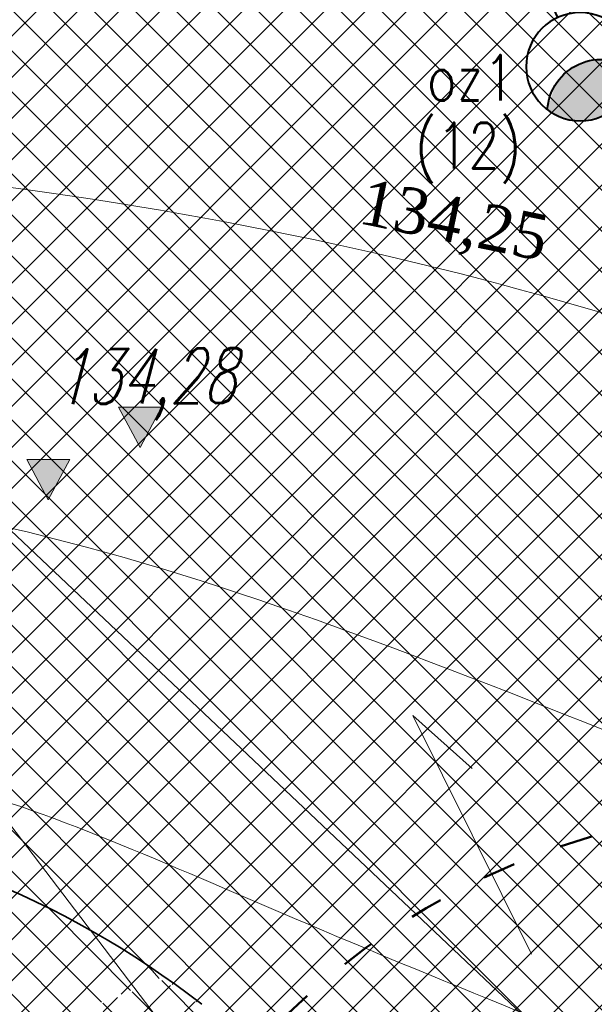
# Model space of a CAD drawing. Header units: metres. Extents: x 7472034 to 8439876, y 5890181 to 5961460.
# Tile 24 of 202: x 8439479 to 8439485, y 5890383 to 5890394. Entities that reach past the tile are written whole.
import ezdxf

# ---------------------------------------------------------------- set-up
doc = ezdxf.new("R2010")
doc.units = ezdxf.units.M
doc.header["$MEASUREMENT"] = 0
for name, pattern in [('$0$L218_500', [1, 0.5, -0.5]), ('ACAD_ISO03W100', [30, 12, -18]), ('CENTER', [2, 1.25, -0.25, 0.25, -0.25])]:
    doc.linetypes.add(name, pattern=pattern)
doc.layers.get('0').update_dxf_attribs({"linetype": 'CONTINUOUS', "lineweight": 5})
doc.layers.get('Defpoints').update_dxf_attribs({"linetype": 'CONTINUOUS'})
for name, color, linetype, lineweight in [('### Krawężnik', 6, 'CONTINUOUS', 35), ('### rzędne', 172, 'CONTINUOUS', 35), ('_a_widok', 7, 'CONTINUOUS', 5), ('a_opisy', 7, 'CONTINUOUS', 18), ('E_LAMPY', 10, 'CONTINUOUS', 25), ('E_OPIS_170', 170, 'CONTINUOUS', 30), ('KOLOR-OBIEKT', 21, 'CONTINUOUS', 13), ('T_strefa-8', 20, 'ACAD_ISO03W100', 50), ('ZAG-obrys 018 wymiary', 7, 'CONTINUOUS', 18), ('ZAG-OPIS_020', 7, 'CONTINUOUS', 25)]:
    doc.layers.add(name, color=color, linetype=linetype, lineweight=lineweight)
doc.layers.add('100_rzut_wym_wew', color=7, linetype='CONTINUOUS')
doc.layers.add('_IS_NO', color=11, linetype='CONTINUOUS', lineweight=20, plot=False)
doc.styles.add('DIM', font='simplex.shx', dxfattribs={"width": 0.8})
doc.styles.add('ROMANS', font='ROMANS.shx', dxfattribs={"width": 0.8})
doc.styles.add('RS', font='Romans.shx', dxfattribs={"width": 0.7})
doc.styles.add('style2', font='romans.shx', dxfattribs={"width": 0.7, "oblique": 15})
doc.styles.add('wojtek 1', font='times.ttf', dxfattribs={"height": 0.6})
doc.dimstyles.new('DIM-WEW_500', dxfattribs={"dimscale": 5, "dimtxt": 18, "dimasz": 10, "dimexe": 4, "dimexo": 8, "dimgap": 5, "dimtad": 1, "dimlfac": 0.01, "dimzin": 9, "dimdsep": 46, "dimtxsty": 'DIM', "dimblk": 'ARCHTICK', "dimcen": 5, "dimclrt": 112, "dimadec": 4, "dimazin": 2, "dimtfac": 4, "dimtmove": 0, "dimatfit": 3, "dimldrblk": 'ARCHTICK', "dimfxl": 0, "dimtolj": 1, "dimlwd": 13, "dimarcsym": 0})
pattern_1 = [(45, (967499.2092647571, -71042.97165620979), (-0.2245064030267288, 0.2245064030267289), []), (135, (967499.2092647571, -71042.97165620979), (-0.2245064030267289, -0.2245064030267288), [])]

# ---------------------------------------------------------------- blocks, each defined once
blk = doc.blocks.new('23123')
at = {"layer": 'a_opisy', "linetype": '$0$L218_500'}
blk.add_hatch(color=250, dxfattribs=at).paths.add_polyline_path([(8443019.232991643, 5888878.045012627), (8443018.761079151, 5888878.045012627), (8443018.28916666, 5888878.045012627), (8443018.761079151, 5888877.16129482)])
at = {"layer": 'a_opisy', "color": 250, "linetype": 'CENTER'}
for points in [[(8443018.28916666, 5888878.045012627), (8443018.761079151, 5888878.045012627)], [(8443019.232991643, 5888878.045012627), (8443018.761079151, 5888877.16129482), (8443018.28916666, 5888878.045012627)], [(8443018.28916666, 5888878.045012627), (8443018.761079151, 5888877.16129482), (8443019.232991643, 5888878.045012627)], [(8443019.232991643, 5888878.045012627), (8443018.761079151, 5888878.045012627)]]:
    blk.add_lwpolyline(points, dxfattribs=at)
blk = doc.blocks.new('_Oblique')
at = {"color": 0, "linetype": 'ByBlock', "lineweight": -2}
blk.add_line((-0.5, -0.5), (0.5, 0.5), dxfattribs=at)
blk = doc.blocks.new('*D70')
at = {"layer": 'Defpoints', "color": 0, "linetype": 'Continuous'}
for p in [(8439467.184140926, 5890400.218016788), (8439465.25386815, 5890398.746710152), (8439483.44976251, 5890374.874705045)]:
    blk.add_point(p, dxfattribs=at)
at = {"layer": 'ZAG-obrys 018 wymiary', "color": 0, "linetype": 'Continuous', "lineweight": -2}
for p, q in [((8439465.890114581, 5890399.231674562), (8439467.502264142, 5890400.460498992)), ((8439484.086008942, 5890375.359669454), (8439485.698158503, 5890376.588493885))]:
    blk.add_line(p, q, dxfattribs=at)
at = {"layer": 'ZAG-obrys 018 wymiary', "color": 0, "linetype": 'Continuous', "lineweight": 13}
blk.add_line((8439485.380035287, 5890376.346011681), (8439467.184140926, 5890400.218016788), dxfattribs=at)
at = {"layer": 'ZAG-obrys 018 wymiary', "color": 0, "linetype": 'Continuous', "lineweight": 13, "xscale": 0.3, "yscale": 0.3, "zscale": 0.3}
for p, rotation in [((8439467.184140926, 5890400.218016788), 127.3156395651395), ((8439485.380035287, 5890376.346011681), 307.3156395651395)]:
    blk.add_blockref('_Oblique', p, dxfattribs=dict(at, rotation=rotation))
at = {"layer": 'ZAG-obrys 018 wymiary', "color": 112, "linetype": 'Continuous', "lineweight": 25, "insert": (8439476.75927293, 5890388.645737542), "char_height": 0.8, "attachment_point": 5, "rotation": 307.31563956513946, "style": 'RS'}
blk.add_mtext('\\A1;30.02', dxfattribs=at)
blk = doc.blocks.new('_ArchTick')
at = {"layer": '100_rzut_wym_wew', "color": 0, "linetype": 'Continuous', "const_width": 0.15}
blk.add_lwpolyline([(-0.5, -0.5), (0.5, 0.5)], dxfattribs=at)
blk = doc.blocks.new('A$C5FF37710')
at = {"layer": '### rzędne', "color": 0, "lineweight": 13, "flags": 128}
blk.add_lwpolyline([(34.72690274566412, 15.03174150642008), (33.4252427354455, 17.64732847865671), (34.0766594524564, 17.06725040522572)], dxfattribs=at)
blk = doc.blocks.new('LAM')
at = {"lineweight": 40}
blk.add_line((6.835788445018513e-16, -161.5506126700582), (6.835788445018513e-16, -18.60614954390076), dxfattribs=at)
for centre, radius in [((0, 0), 18.60614954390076), ((6.835788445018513e-16, -243.8416448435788), 82.29103217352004)]:
    blk.add_circle(centre, radius, dxfattribs=at)
blk.add_arc((6.835788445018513e-16, -321.8015997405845), 82.29103217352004, 28.27372536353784, 151.7262746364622, dxfattribs=at)
for points in [[(18.17331868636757, -241.5423668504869), (-60.85573633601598, -299.2347250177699), (45.93429220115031, -253.5238231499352), (-32.76859408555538, -318.3959581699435)], [(-60.85573633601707, -299.2347250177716), (-18.22487994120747, -241.5540594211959), (18.17331868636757, -241.5423668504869)], [(-33.98132504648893, -246.854394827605), (-60.85573633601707, -299.2347250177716), (-18.22487994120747, -241.5540594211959)], [(-51.68273205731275, -257.7648198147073), (-60.85573633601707, -299.2347250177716), (-33.98132504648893, -246.854394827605)], [(-32.76859408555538, -318.3959581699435), (45.93429220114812, -253.5238231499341), (2.278341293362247, -326.1011314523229)], [(45.93429220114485, -253.5238231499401), (72.47327324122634, -282.8216222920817), (2.278341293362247, -326.1011314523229)], [(-72.47327324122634, -282.8216222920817), (-60.85573633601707, -299.2347250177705), (-51.68273205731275, -257.7648198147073)], [(2.278341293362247, -326.1011314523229), (72.47327324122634, -282.8216222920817), (33.98364006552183, -318.7878000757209), (58.17943860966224, -302.6549622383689)]]:
    blk.add_solid(points, dxfattribs=at)
blk = doc.blocks.new('Elektryk_v3')
at = {"layer": 'E_LAMPY', "color": 1, "xscale": -0.007200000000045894, "yscale": 0.007200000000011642, "zscale": 0.0072, "rotation": 24.2907176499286}
blk.add_blockref('LAM', (-25.34581779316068, -59.31437533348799), dxfattribs=at)
at = {"layer": 'E_OPIS_170', "color": 0, "lineweight": 20, "char_height": 0.5, "attachment_point": 1, "style": 'ROMANS'}
for s, insert, width in [('oz1', (-26.30224824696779, -60.78561928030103), 0.9877387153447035), ('(12)', (-26.43269723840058, -61.52724641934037), 0.7762174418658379)]:
    blk.add_mtext(s, dxfattribs=dict(at, insert=insert, width=width))
blk = doc.blocks.new('*D121')
at = {"layer": 'Defpoints', "color": 0, "linetype": 'Continuous'}
for p in [(8439466.404086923, 5890399.962795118), (8439465.253868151, 5890398.746710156), (8439487.477918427, 5890377.726369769)]:
    blk.add_point(p, dxfattribs=at)
at = {"layer": 'ZAG-obrys 018 wymiary', "color": 0, "linetype": 'Continuous', "lineweight": -2}
for p, q in [((8439465.803594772, 5890399.327916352), (8439466.678950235, 5890400.253398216)), ((8439488.02764505, 5890378.307575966), (8439488.903000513, 5890379.233057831))]:
    blk.add_line(p, q, dxfattribs=at)
at = {"layer": 'ZAG-obrys 018 wymiary', "color": 0, "linetype": 'Continuous', "lineweight": 13}
blk.add_line((8439488.628137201, 5890378.942454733), (8439466.404086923, 5890399.962795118), dxfattribs=at)
at = {"layer": 'ZAG-obrys 018 wymiary', "color": 0, "linetype": 'Continuous', "lineweight": 13, "xscale": 0.3, "yscale": 0.3, "zscale": 0.3}
for p, rotation in [((8439466.404086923, 5890399.962795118), 136.5944193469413), ((8439488.628137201, 5890378.942454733), 316.5944193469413)]:
    blk.add_blockref('_Oblique', p, dxfattribs=dict(at, rotation=rotation))
at = {"layer": 'ZAG-obrys 018 wymiary', "color": 112, "linetype": 'Continuous', "lineweight": 25, "insert": (8439476.474970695, 5890391.263244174), "char_height": 0.8, "attachment_point": 5, "rotation": 316.5944193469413, "style": 'RS'}
blk.add_mtext('\\A1;30.6', dxfattribs=at)
blk = doc.blocks.new('A$C1D2679FE')
at = {"layer": 'KOLOR-OBIEKT', "lineweight": 9, "ltscale": 200}
h = blk.add_hatch(dxfattribs=at)
h.set_pattern_fill('ANSI37', color=253, scale=0.1, angle=16)
h.set_pattern_definition([(61, (-7471780.020262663, -5961378.212846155), (-0.2776917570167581, 0.153927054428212), []), (151, (-7471780.020262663, -5961378.212846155), (-0.153927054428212, -0.2776917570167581), [])])
edge = h.paths.add_edge_path()
edge.add_line((196.975401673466, 33.54016214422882), (192.3495923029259, 34.13512154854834))
edge.add_line((192.3495923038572, 34.13512154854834), (187.7176397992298, 34.7308710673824))
edge.add_line((187.7176398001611, 34.7308710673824), (178.5077782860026, 36.15998750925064))
edge.add_line((178.5077782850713, 36.15998750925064), (176.6601969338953, 36.5026140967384))
edge.add_arc((181.3685569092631, 38.18527459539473), 5.000000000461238, 199.6657310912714, 261.1796204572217)
edge.add_line((180.6018702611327, 33.24440507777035), (187.358021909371, 32.19603671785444))
edge.add_line((187.3580219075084, 32.19603671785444), (192.0230219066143, 31.59603671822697))
edge.add_line((192.0230219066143, 31.59603671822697), (196.6880219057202, 30.9960367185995))
edge.add_line((196.6880219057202, 30.9960367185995), (201.9780219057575, 30.48103671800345))
edge.add_line((201.9780219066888, 30.48103671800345), (207.2680219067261, 29.96603671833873))
edge.add_line((207.2680219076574, 29.96603671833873), (216.468021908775, 29.35603671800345))
edge.add_line((216.4680219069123, 29.35603671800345), (221.8830219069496, 29.11103671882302))
edge.add_line((221.8830219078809, 29.11103671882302), (227.2980219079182, 28.86603671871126))
edge.add_line((227.2980219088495, 28.86603671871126), (233.718021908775, 28.60103671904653))
edge.add_line((233.7180219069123, 28.60103671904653), (240.1380219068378, 28.33603671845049))
edge.add_line((240.1380219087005, 28.33603671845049), (245.3280219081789, 28.076036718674))
edge.add_line((245.3280219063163, 28.076036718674), (246.1380219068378, 28.00603671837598))
edge.add_line((246.1380219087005, 28.00603671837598), (248.4280219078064, 27.98603671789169))
edge.add_line((248.4280219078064, 27.98603671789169), (251.4080219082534, 28.33603671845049))
edge.add_line((251.4080219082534, 28.33603671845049), (255.3380219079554, 29.13603671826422))
edge.add_line((255.3380219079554, 29.13603671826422), (258.1480219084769, 30.35603671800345))
edge.add_line((258.1480219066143, 30.35603671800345), (260.6280219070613, 32.076036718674))
edge.add_line((260.6280219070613, 32.076036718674), (262.7080219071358, 34.29603671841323))
edge.add_line((262.7080219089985, 34.29603671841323), (264.3880219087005, 36.826036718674))
edge.add_line((264.3880219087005, 36.826036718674), (265.608021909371, 39.59603671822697))
edge.add_line((265.6080219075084, 39.59603671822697), (266.4080219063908, 42.53603671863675))
edge.add_line((266.4080219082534, 42.53603671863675), (266.6380219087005, 45.60603671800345))
edge.add_line((266.6380219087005, 45.60603671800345), (266.3380219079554, 48.59603671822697))
edge.add_line((266.3380219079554, 48.59603671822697), (265.628021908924, 51.53603671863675))
edge.add_line((265.6280219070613, 51.53603671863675), (264.5280219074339, 54.28603671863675))
edge.add_line((264.5280219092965, 54.28603671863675), (263.3880219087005, 57.11603671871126))
edge.add_line((263.3880219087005, 57.11603671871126), (262.5430219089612, 59.47103671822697))
edge.add_line((262.5430219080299, 59.47103671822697), (261.6980219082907, 61.826036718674))
edge.add_line((261.6980219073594, 61.826036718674), (260.5980219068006, 65.15103671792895))
edge.add_line((260.5980219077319, 65.15103671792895), (259.4980219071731, 68.47603671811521))
edge.add_line((259.4980219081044, 68.47603671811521), (257.3916487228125, 67.77919145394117))
edge.add_line((257.3916487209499, 67.77919145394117), (258.1675714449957, 64.34697791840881))
edge.add_line((258.167571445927, 64.34697791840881), (259.2776264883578, 60.99158426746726))
edge.add_line((259.2776264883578, 60.99158426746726), (260.1334384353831, 58.60645156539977))
edge.add_line((260.1334384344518, 58.60645156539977), (260.9950570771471, 56.20513570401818))
edge.add_line((260.9950570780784, 56.20513570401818), (262.1522789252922, 53.33238322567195))
edge.add_line((262.1522789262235, 53.33238322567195), (263.1827648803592, 50.75616833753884))
edge.add_line((263.1827648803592, 50.75616833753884), (263.8083402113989, 48.16575780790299))
edge.add_line((263.8083402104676, 48.16575780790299), (264.0684198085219, 45.57363114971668))
edge.add_line((264.0684198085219, 45.57363114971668), (263.8734869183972, 42.97170083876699))
edge.add_line((263.8734869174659, 42.97170083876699), (263.1880731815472, 40.45280535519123))
edge.add_line((263.1880731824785, 40.45280535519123), (262.1337886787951, 38.05906103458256))
edge.add_line((262.1337886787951, 38.05906103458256), (260.6936748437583, 35.89031817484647))
edge.add_line((260.6936748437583, 35.89031817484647), (258.9457271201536, 34.02472012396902))
edge.add_line((258.9457271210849, 34.02472012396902), (256.8967191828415, 32.60363397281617))
edge.add_line((256.8967191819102, 32.60363397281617), (254.5645412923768, 31.59108698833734))
edge.add_line((254.5645412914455, 31.59108698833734), (251.0026761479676, 30.86602538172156))
edge.add_line((251.0026761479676, 30.86602538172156), (248.2893446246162, 30.54734550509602))
edge.add_line((248.2893446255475, 30.54734550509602), (246.2595893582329, 30.56507262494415))
edge.add_line((246.2595893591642, 30.56507262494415), (245.5023283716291, 30.63051493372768))
edge.add_line((245.5023283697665, 30.63051493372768), (240.2548571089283, 30.89339403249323))
edge.add_line((240.2548571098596, 30.89339403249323), (233.8236017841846, 31.1588586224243))
edge.add_line((233.8236017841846, 31.1588586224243), (227.4086662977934, 31.42364957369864))
edge.add_line((227.4086662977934, 31.42364957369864), (221.9987299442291, 31.66842047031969))
edge.add_line((221.9987299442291, 31.66842047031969), (217.4544723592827, 31.90290945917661))
edge.add_line((217.4544723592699, 31.90290945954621), (217.0910134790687, 31.92589690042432))
edge.add_line((217.0910134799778, 31.92589689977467), (214.8768218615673, 32.06593639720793))
edge.add_line((214.876821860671, 32.06593639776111), (207.0033997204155, 32.56390146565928))
edge.add_line((207.0033997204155, 32.56390146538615), (202.2260741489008, 33.02899081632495))
edge.add_line((202.2260741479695, 33.02899081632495), (196.975401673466, 33.54016214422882))
blk = doc.blocks.new('A$C2C426404')
at = {"layer": '_IS_NO', "ltscale": 0.1}
for points, knots in [([(42.68988528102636, 28.46442090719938, 1.829566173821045e-06), (46.62654304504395, 28.07523506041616, 3.049431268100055e-06), (50.48704279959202, 27.80676846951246), (53.91074486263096, 27.04982776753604), (55.06767404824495, 26.67388751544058, 4.692356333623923e-08), (55.69703794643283, 26.4419252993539, 8.071714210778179e-08)], [0, 0, 0, 0, 7.505718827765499, 9.15878479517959, 11.0917331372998, 11.0917331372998, 11.0917331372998, 11.0917331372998]), ([(27.67626924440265, 23.09287754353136, 1.829566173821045e-06), (31.68315875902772, 23.09132452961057, 2.263426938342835e-06), (38.09081487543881, 23.52010669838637, 2.956097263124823e-06), (46.0190905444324, 20.44823641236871), (52.02710655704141, 18.01596992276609, 1.18983141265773e-07), (57.48081744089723, 14.61059598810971, 3.880691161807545e-08), (63.15046560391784, 12.16836789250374), (64.01579423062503, 9.527138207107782), (68.70553139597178, 8.717305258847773), (72.93792583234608, 7.781059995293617)], [0, 0, 0, 0, 11.95042031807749, 19.07916594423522, 25.47980302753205, 30.85202744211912, 32.94528240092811, 39.66304915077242, 46.67346183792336, 46.67346183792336, 46.67346183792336, 46.67346183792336])]:
    blk.add_open_spline(points, degree=3, knots=knots, dxfattribs=at)
at = {"layer": '_IS_NO'}
for points, knots in [([(34.69758252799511, 26.62029764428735, 1.829566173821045e-06), (40.87218305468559, 26.41112569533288, 1.667744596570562e-06), (49.61345895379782, 24.40192037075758), (56.18036241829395, 20.44034491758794, -1.622211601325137e-07), (58.82988067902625, 19.20467422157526, -1.627363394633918e-07), (59.09417402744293, 19.08442812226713, -1.62117903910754e-07)], [0, 0, 0, 0, 10.98030812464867, 19.58301366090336, 20.55410556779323, 20.55410556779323, 20.55410556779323, 20.55410556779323]), ([(22.24795573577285, 20.37028996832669, 1.829566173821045e-06), (26.42848519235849, 20.36833205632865, 2.595275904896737e-06), (34.77398029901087, 19.71811303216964, 3.653563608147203e-06), (38.92662956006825, 20.04217899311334, -5.197057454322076e-07), (43.77274004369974, 17.83557516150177, 1.833094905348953e-07), (51.08127841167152, 15.06439746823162, -1.538063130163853e-07), (58.09044384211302, 9.696452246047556, 2.324577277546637e-08), (65.34780037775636, 7.091900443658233, 5.796258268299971e-09), (69.6463277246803, 6.131249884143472)], [0, 0, 0, 0, 12.09868180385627, 16.72159260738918, 20.95800891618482, 26.67839108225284, 41.1845399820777, 48.39980958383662, 48.39980958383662, 48.39980958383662, 48.39980958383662])]:
    blk.add_open_spline(points, degree=3, knots=knots, dxfattribs=at)
at = {"layer": '### rzędne', "color": 0, "linetype": '$0$L218_500', "lineweight": 25, "xscale": 0.5, "yscale": 0.5, "zscale": 0.5}
blk.add_blockref('23123', (-4221467.977713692, -2944415.240918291), dxfattribs=at)
at = {"layer": '### rzędne', "color": 0, "linetype": 'CENTER', "lineweight": 25, "insert": (40.46532970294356, 24.4117554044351), "char_height": 0.6, "attachment_point": 1, "rotation": 0.4319074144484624, "style": 'style2'}
blk.add_mtext('134,28', dxfattribs=at)
at = {"layer": '_IS_NO', "insert": (43.87664332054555, 26.28760459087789, -2.007742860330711e-06), "char_height": 0.5, "attachment_point": 1, "rotation": 348.35024675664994, "style": 'wojtek 1'}
blk.add_mtext('134,25', dxfattribs=at)

msp = doc.modelspace()

# ---------------------------------------------------------------- hatches: boundary and pattern name
at = {"layer": 'KOLOR-OBIEKT', "lineweight": 9}
h = msp.add_hatch(dxfattribs=at)
h.set_pattern_fill('ANSI37', color=73, scale=0.1)
h.set_pattern_definition(pattern_1)
edge = h.paths.add_edge_path()
edge.add_arc((8439443.60123986, 5890379.17988472), 6.652831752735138, 296.7043321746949, 335.0331150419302)
edge.add_arc((8439476.194075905, 5890367.917634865), 27.87464989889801, 155.1393615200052, 162.3446315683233, ccw=False)
edge.add_arc((8439457.399943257, 5890376.211109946), 7.345078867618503, 127.98309878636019, 152.2023641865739, ccw=False)
edge.add_arc((8439457.741930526, 5890376.488713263), 7.349948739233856, 107.1989600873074, 131.4182254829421, ccw=False)
edge.add_line((8439455.568618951, 5890383.509999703), (8439473.898437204, 5890392.710084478))
edge.add_arc((8439481.742870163, 5890376.384611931), 18.11232128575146, 99.26977735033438, 115.6644084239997, ccw=False)
edge.add_line((8439478.825278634, 5890394.260401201), (8439481.377171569, 5890394.321440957))
edge.add_arc((8439482.909595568, 5890377.390082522), 17.00056533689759, 88.22393661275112, 95.17163768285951, ccw=False)
edge.add_arc((8439482.561499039, 5890405.235869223), 10.88860248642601, 274.6092070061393, 298.9976789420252)
edge.add_arc((8443006.923870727, 5883371.657126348), 7856.29059094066, 116.59181359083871, 116.61107962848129, ccw=False)
edge.add_arc((8439465.895823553, 5890431.340313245), 42.15757971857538, 305.2087751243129, 306.7865132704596)
edge.add_arc((8439488.80074795, 5890400.283338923), 3.577668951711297, 310.8590814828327, 340.7280968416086)
edge.add_line((8439492.177934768, 5890399.102523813), (8439493.275267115, 5890403.980640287))
edge.add_line((8439493.275267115, 5890403.980640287), (8439502.266345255, 5890408.28072203))
edge.add_line((8439502.266345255, 5890408.28072203), (8439504.844191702, 5890407.694009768))
edge.add_line((8439504.844191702, 5890407.694009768), (8439506.125281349, 5890405.329609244))
edge.add_arc((8439507.019670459, 5890405.776898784), 0.9999999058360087, 206.5699188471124, 283.6833393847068)
edge.add_line((8439507.256226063, 5890404.805280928), (8439511.624560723, 5890406.970734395))
edge.add_line((8439511.624560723, 5890406.970734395), (8439511.39896348, 5890407.420225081))
edge.add_line((8439511.39896348, 5890407.420225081), (8439510.561982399, 5890407.017405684))
edge.add_line((8439510.561982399, 5890407.017405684), (8439509.330427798, 5890409.481424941))
edge.add_line((8439509.330427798, 5890409.481424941), (8439512.635426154, 5890411.138401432))
edge.add_line((8439512.635426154, 5890411.138401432), (8439512.638568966, 5890411.136467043))
edge.add_line((8439512.638568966, 5890411.136467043), (8439515.998443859, 5890412.829496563))
edge.add_line((8439515.998443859, 5890412.829496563), (8439517.239018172, 5890410.325621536))
edge.add_line((8439517.239018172, 5890410.325621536), (8439513.919446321, 5890408.633274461))
edge.add_line((8439513.919446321, 5890408.633274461), (8439514.091312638, 5890408.235941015))
edge.add_line((8439514.091312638, 5890408.235941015), (8439518.839102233, 5890410.604261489))
edge.add_line((8439518.839102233, 5890410.604261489), (8439518.585943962, 5890412.843737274))
edge.add_line((8439518.585943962, 5890412.843737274), (8439518.274555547, 5890413.628049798))
edge.add_line((8439518.274555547, 5890413.628049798), (8439517.839658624, 5890414.494365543))
edge.add_line((8439517.839658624, 5890414.494365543), (8439524.310164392, 5890417.742607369))
edge.add_line((8439524.310164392, 5890417.742607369), (8439525.122207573, 5890416.124990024))
edge.add_line((8439525.122207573, 5890416.124990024), (8439526.840645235, 5890414.670893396))
edge.add_line((8439526.840645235, 5890414.670893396), (8439527.244697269, 5890414.489695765))
edge.add_arc((8439552.769967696, 5890317.570311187), 100.2242811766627, 102.79246926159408, 104.75471345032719, ccw=False)
edge.add_arc((8439529.321881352, 5890420.105147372), 4.960037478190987, 284.6730648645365, 320.3902958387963)
edge.add_arc((8435016.013859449, 5889290.11735932), 4655.555010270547, 14.00691021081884, 14.04831962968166)
edge.add_line((8439532.327549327, 5890420.207226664), (8439525.877549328, 5890423.127226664))
edge.add_line((8439525.877549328, 5890423.127226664), (8439431.028022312, 5890376.803268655))
edge.add_line((8439431.028022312, 5890376.803268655), (8439435.479127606, 5890375.417226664))
edge.add_line((8439435.479127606, 5890375.417226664), (8439446.590932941, 5890373.236661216))
edge = h.paths.add_edge_path()
edge.add_arc((8439530.228804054, 5890405.916425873), 3.001836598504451, 99.44813666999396, 208.2631515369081)
edge.add_line((8439527.5848402, 5890404.494990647), (8439533.209264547, 5890393.206690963))
edge.add_line((8439533.209264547, 5890393.206690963), (8439519.17443581, 5890386.185049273))
edge.add_line((8439519.17443581, 5890386.185049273), (8439523.57812012, 5890377.411604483))
edge.add_line((8439523.57812012, 5890377.411604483), (8439517.455507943, 5890374.324033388))
edge.add_line((8439517.455507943, 5890374.324033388), (8439517.445860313, 5890374.319191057))
edge.add_line((8439517.445860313, 5890374.319191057), (8439517.33905848, 5890374.265585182))
edge.add_line((8439517.33905848, 5890374.265585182), (8439516.815779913, 5890375.308140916))
edge.add_line((8439516.815779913, 5890375.308140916), (8439511.370501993, 5890372.574998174))
edge.add_line((8439511.370501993, 5890372.574998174), (8439511.888417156, 5890371.529804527))
edge.add_line((8439511.888417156, 5890371.529804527), (8439506.425671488, 5890368.787948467))
edge.add_line((8439506.425671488, 5890368.787948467), (8439505.890341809, 5890369.841556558))
edge.add_line((8439505.890341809, 5890369.841556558), (8439505.8884594, 5890369.869391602))
edge.add_line((8439505.8884594, 5890369.869391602), (8439500.283276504, 5890366.97762632))
edge.add_line((8439500.283276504, 5890366.97762632), (8439519.478066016, 5890366.160130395))
edge.add_line((8439519.478066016, 5890366.160130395), (8439542.767549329, 5890378.417226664))
edge.add_line((8439542.767549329, 5890378.417226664), (8439538.675788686, 5890394.802262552))
edge.add_line((8439538.675788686, 5890394.802262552), (8439537.066416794, 5890401.238139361))
edge.add_line((8439537.066416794, 5890401.238139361), (8439535.557306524, 5890407.69906358))
edge.add_arc((8439531.145391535, 5890400.872499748), 8.128158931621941, 57.12596579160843, 99.98506404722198)
edge = h.paths.add_edge_path()
edge.add_line((8439470.194509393, 5890384.137651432), (8439461.355169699, 5890379.697090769))
edge.add_line((8439461.355169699, 5890379.697090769), (8439460.080861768, 5890379.068371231))
edge.add_line((8439460.080861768, 5890379.068371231), (8439457.869254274, 5890377.642639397))
edge.add_arc((8439460.609507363, 5890373.444653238), 5.013190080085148, 123.1346622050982, 204.022759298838)
edge.add_line((8439456.030540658, 5890371.403786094), (8439459.447549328, 5890370.707226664))
edge.add_line((8439459.447549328, 5890370.707226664), (8439480.497107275, 5890367.736747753))
edge.add_line((8439480.497107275, 5890367.736747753), (8439497.963342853, 5890367.082590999))
edge.add_line((8439497.963342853, 5890367.082590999), (8439496.62020549, 5890369.722641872))
edge.add_line((8439496.62020549, 5890369.722641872), (8439494.91788047, 5890373.087302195))
edge.add_arc((8439489.468037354, 5890366.363615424), 8.654984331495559, 50.97371617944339, 58.22889977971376)
edge.add_line((8439494.025120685, 5890373.721722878), (8439490.036071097, 5890376.575637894))
edge.add_line((8439490.036071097, 5890376.575637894), (8439489.954459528, 5890375.592465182))
edge.add_line((8439489.954459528, 5890375.592465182), (8439490.917133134, 5890375.538648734))
edge.add_line((8439490.917133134, 5890375.538648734), (8439490.678913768, 5890371.956837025))
edge.add_line((8439490.678913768, 5890371.956837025), (8439482.55041443, 5890372.440399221))
edge.add_line((8439482.55041443, 5890372.440399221), (8439482.851718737, 5890376.020734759))
edge.add_line((8439482.851718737, 5890376.020734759), (8439487.354100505, 5890375.749064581))
edge.add_line((8439487.354100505, 5890375.749064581), (8439487.521080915, 5890378.34061919))
edge.add_line((8439487.521080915, 5890378.34061919), (8439481.803471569, 5890382.401025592))
edge.add_arc((8439487.942466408, 5890392.088814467), 11.46911116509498, 231.6002274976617, 237.6382272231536, ccw=False)
edge.add_line((8439480.818489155, 5890383.100518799), (8439480.351152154, 5890383.41057529))
edge.add_line((8439480.351152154, 5890383.41057529), (8439479.210044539, 5890382.939428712))
edge.add_line((8439479.210044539, 5890382.939428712), (8439480.412913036, 5890383.399613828))
edge.add_arc((8439474.682487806, 5890375.167564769), 10.03017472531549, 55.15777404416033, 116.5800473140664)
h.paths.add_polyline_path([(8439461.898919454, 5890370.792156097), (8439462.257176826, 5890373.552492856)], flags=16)
h = msp.add_hatch(dxfattribs=at)
h.set_pattern_fill('ANSI37', color=253, scale=0.1)
h.set_pattern_definition(pattern_1)
edge = h.paths.add_edge_path()
edge.add_arc((8439529.163071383, 5890420.279666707), 5.193757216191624, 276.50229096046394, 320.0240354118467, ccw=False)
edge.add_line((8439529.751227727, 5890415.119319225), (8439525.812744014, 5890414.153171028))
edge.add_line((8439525.812744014, 5890414.153171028), (8439519.208160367, 5890410.804184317))
edge.add_line((8439519.208160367, 5890410.804184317), (8439517.988028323, 5890410.126512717))
edge.add_line((8439517.988028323, 5890410.126512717), (8439514.091312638, 5890408.235941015))
edge.add_line((8439514.091312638, 5890408.235941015), (8439511.613697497, 5890406.992378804))
edge.add_line((8439511.613697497, 5890406.992378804), (8439509.258949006, 5890405.810485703))
edge.add_line((8439509.258949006, 5890405.810485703), (8439507.371756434, 5890404.83508177))
edge.add_arc((8439506.940777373, 5890405.737469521), 1.000023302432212, 206.5712342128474, 295.5290722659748, ccw=False)
edge.add_line((8439506.046377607, 5890405.290148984), (8439504.844186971, 5890407.693988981))
edge.add_line((8439504.844186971, 5890407.693988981), (8439502.261629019, 5890408.281795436))
edge.add_line((8439502.261629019, 5890408.281795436), (8439499.350132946, 5890407.011538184))
edge.add_line((8439499.350132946, 5890407.011538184), (8439493.30510976, 5890403.995621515))
edge.add_line((8439493.30510976, 5890403.995621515), (8439492.177918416, 5890399.102451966))
edge.add_arc((8439488.801253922, 5890400.282879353), 3.577047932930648, 293.05521913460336, 340.73119789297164, ccw=False)
edge.add_line((8439490.202090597, 5890396.991537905), (8439487.801423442, 5890395.78932472))
edge.add_arc((8439482.51122255, 5890404.317896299), 10.03607286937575, 278.1216072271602, 301.8109775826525, ccw=False)
edge.add_line((8439483.9290645, 5890394.382480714), (8439478.825278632, 5890394.260401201))
edge.add_arc((8439481.742870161, 5890376.384611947), 18.11232126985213, 99.26977735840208, 115.6644084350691)
edge.add_line((8439473.898437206, 5890392.710084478), (8439455.537130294, 5890383.494194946))
edge.add_arc((8439458.368862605, 5890375.380272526), 8.593860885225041, 109.2388197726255, 150.5606865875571)
edge.add_line((8439450.884668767, 5890379.604167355), (8439456.921008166, 5890377.849276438))
edge.add_line((8439456.921008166, 5890377.849276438), (8439458.055979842, 5890377.519316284))
edge.add_arc((8439462.056345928, 5890374.376166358), 5.087466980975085, 112.4172144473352, 141.842727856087, ccw=False)
edge.add_line((8439460.116249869, 5890379.079181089), (8439470.201913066, 5890384.141371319))
edge.add_arc((8439474.670732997, 5890375.058466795), 10.12272227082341, 52.60385305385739, 116.19734301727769, ccw=False)
edge.add_line((8439480.818489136, 5890383.100518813), (8439494.035062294, 5890373.735722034))
edge.add_arc((8439499.404929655, 5890380.165137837), 8.376924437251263, 230.1312663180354, 239.1071883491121)
edge.add_arc((8439492.046879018, 5890368.073539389), 5.778072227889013, 28.405105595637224, 58.05675779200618, ccw=False)
edge.add_line((8439497.129307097, 5890370.822183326), (8439498.920012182, 5890367.249241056))
edge.add_line((8439498.920012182, 5890367.249241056), (8439502.137476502, 5890368.864147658))
edge.add_line((8439502.137476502, 5890368.864147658), (8439500.881438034, 5890371.366619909))
edge.add_arc((8439501.41146424, 5890371.651481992), 0.6017260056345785, 32.69127385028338, 208.2557647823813, ccw=False)
edge.add_line((8439501.917872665, 5890371.97648152), (8439503.213570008, 5890369.395299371))
edge.add_line((8439503.213570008, 5890369.395299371), (8439521.788261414, 5890378.745992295))
edge.add_line((8439521.788261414, 5890378.745992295), (8439512.863585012, 5890396.520876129))
edge.add_arc((8439515.497668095, 5890397.863594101), 2.956566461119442, 115.92003145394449, 207.0101116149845, ccw=False)
edge.add_line((8439514.20530482, 5890400.522744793), (8439524.043376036, 5890405.489377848))
edge.add_line((8439524.043376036, 5890405.489377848), (8439526.586557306, 5890407.103247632))
edge.add_line((8439526.586557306, 5890407.103247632), (8439529.129738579, 5890408.717117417))
edge.add_arc((8439531.212438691, 5890401.016589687), 7.97720296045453, 58.08019787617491, 105.13424418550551, ccw=False)
edge.add_line((8439535.43023892, 5890407.787551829), (8439533.14312037, 5890416.942853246))
edge = h.paths.add_edge_path(flags=16)
edge.add_line((8439502.061371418, 5890393.458260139), (8439496.04637926, 5890390.43770596))
edge.add_arc((8439496.464019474, 5890389.751908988), 0.8029575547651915, 121.3407965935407, 301.694103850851)
edge.add_line((8439496.8858806, 5890389.068700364), (8439502.900872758, 5890392.089254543))
edge.add_arc((8439502.27990767, 5890392.650368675), 0.83692694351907, 317.898520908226, 465.1363795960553)
edge = h.paths.add_edge_path(flags=16)
edge.add_line((8439505.00109902, 5890384.089630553), (8439500.444638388, 5890381.798632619))
edge.add_arc((8439500.084983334, 5890382.51322949), 0.8000002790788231, 116.620304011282, 296.7160130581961, ccw=False)
edge.add_line((8439499.72652247, 5890383.228426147), (8439504.283989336, 5890385.517420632))
edge.add_arc((8439504.642916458, 5890384.80371257), 0.7988791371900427, -63.361719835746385, 116.69803695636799, ccw=False)

# ---------------------------------------------------------------- linework, layer by layer
at = {"layer": '_a_widok', "lineweight": 35}
msp.add_arc((8439474.679131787, 5890375.234128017), 9.99484058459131, 52.14825009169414, 116.7004437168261, dxfattribs=at)
at = {"layer": 'T_strefa-8', "color": 151, "ltscale": 0.03, "elevation": 3.501221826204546e-08, "flags": 128}
msp.add_lwpolyline([(8439479.342758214, 5890377.730924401), (8439479.24967575, 5890376.063520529, 0.4142135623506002), (8439486.791335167, 5890367.630053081), (8439487.41037135, 5890367.59549552, 0.4142135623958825), (8439495.843838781, 5890375.137154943), (8439495.936921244, 5890376.804558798, 0.4142135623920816), (8439488.39526182, 5890385.238026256), (8439487.776225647, 5890385.272583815, 0.4142135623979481)], format="xyb", close=True, dxfattribs=at)

# ---------------------------------------------------------------- block references
at = {"layer": '### Krawężnik', "color": 1, "linetype": 'Continuous', "lineweight": 60, "ltscale": 0.2}
msp.add_blockref('A$C1D2679FE', (8439279.223208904, 5890335.266736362), dxfattribs=at)
at = {"layer": '### rzędne', "linetype": '$0$L218_500', "xscale": 0.5, "yscale": 0.5, "zscale": 0.5}
msp.add_blockref('23123', (4217969.751186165, 2945950.068780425), dxfattribs=at)
at = {"ltscale": 0.1}
msp.add_blockref('A$C5FF37710', (8439449.697574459, 5890368.641764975), dxfattribs=at)
at = {"layer": '_a_widok', "color": 0, "linetype": 'Continuous', "lineweight": 60, "ltscale": 0.2}
msp.add_blockref('A$C2C426404', (8439438.733810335, 5890365.88383195), dxfattribs=at)
msp.add_blockref('A$C2C426404', (8439438.733810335, 5890365.88383195), dxfattribs=at)
at = {"layer": 'ZAG-OPIS_020', "lineweight": 25}
msp.add_blockref('Elektryk_v3', (8439509.580092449, 5890454.305613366), dxfattribs=at)

# ---------------------------------------------------------------- dimensions: what is measured, and where the dimension line sits
at = {"layer": 'ZAG-obrys 018 wymiary', "linetype": 'Continuous', "lineweight": 25}
dim = msp.add_aligned_dim(p1=(8439483.44976251, 5890374.874705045), p2=(8439465.25386815, 5890398.746710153), distance=-2.427075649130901, dimstyle='DIM-WEW_500', override={"dimscale": 0.1, "dimtxt": 8, "dimasz": 3, "dimgap": 2, "dimlfac": 1, "dimtxsty": 'RS', "dimblk1": 'Oblique', "dimblk2": 'Oblique', "dimsah": 1, "dimfxl": 50, "dimfxlon": 1}, dxfattribs=at)
dim.commit()
dim.dimension.update_dxf_attribs({"geometry": '*D70', "text_midpoint": (8439476.75927293, 5890388.645737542)})
dim = msp.add_linear_dim(base=(8439466.404086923, 5890399.962795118), p1=(8439487.477918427, 5890377.726369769), p2=(8439465.25386815, 5890398.746710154), angle=136.59441934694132, dimstyle='DIM-WEW_500', override={"dimscale": 0.1, "dimtxt": 8, "dimasz": 3, "dimgap": 2, "dimdec": 1, "dimlfac": 1, "dimtxsty": 'RS', "dimblk1": 'Oblique', "dimblk2": 'Oblique', "dimsah": 1, "dimfxl": 50, "dimfxlon": 1}, dxfattribs=at)
dim.commit()
dim.dimension.update_dxf_attribs({"geometry": '*D121', "text_midpoint": (8439476.06267573, 5890390.827339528), "dimtype": 161})

doc.saveas('drawing.dxf')
